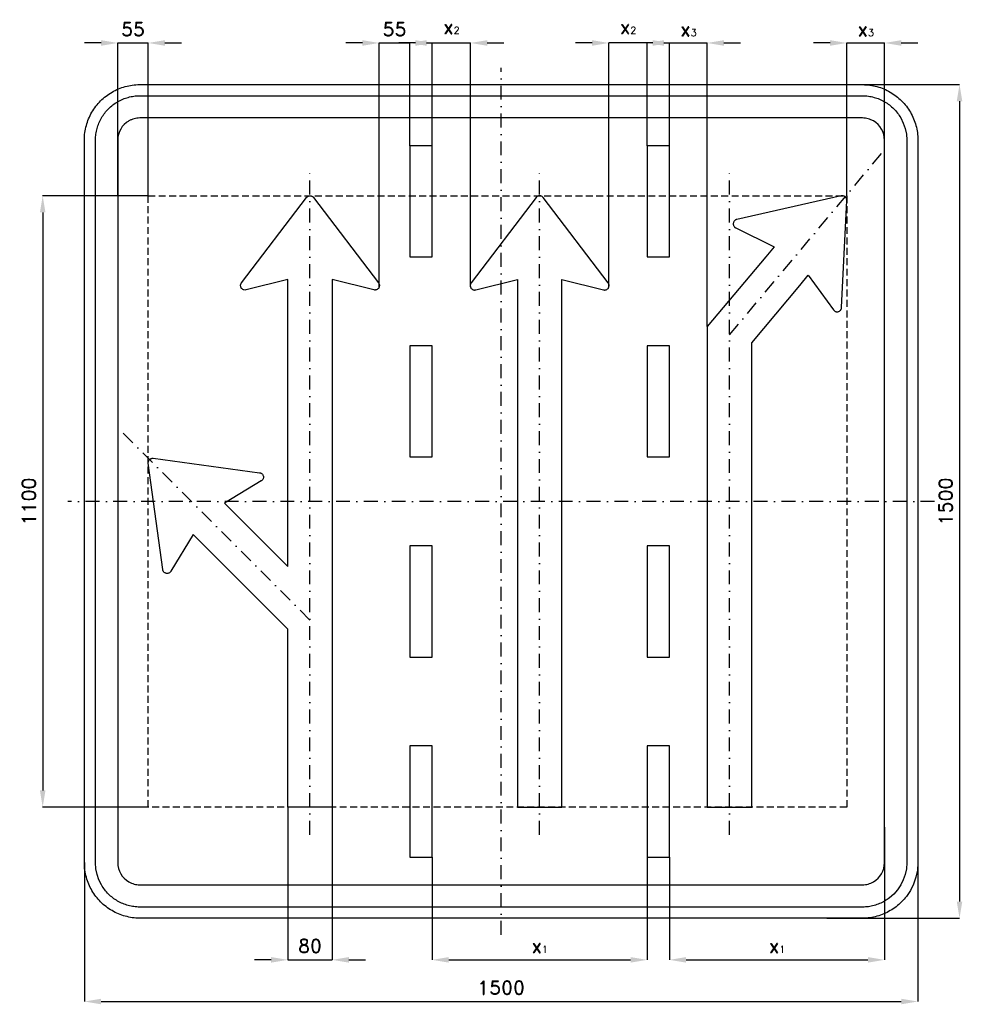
# Model space of a CAD drawing. Header units: millimetres. Extents: x -866 to 830, y -905 to 867.
import ezdxf

# ---------------------------------------------------------------- set-up
doc = ezdxf.new("R2010")
doc.units = ezdxf.units.MM
doc.header["$LTSCALE"] = 5
doc.linetypes.add('ČERCHOVANÁX2', pattern=[2, 1, -0.5, 0, -0.5])
doc.linetypes.add('ČÁRKOVANÁX2', pattern=[1.5, 1, -0.5])
doc.layers.add('Kóty', color=2, linetype='Continuous')
doc.layers.add('Značka', color=7, linetype='Continuous')
doc.styles.get("Standard").update_dxf_attribs({"font": 'romand.shx', "height": 25})
doc.dimstyles.get("Standard").update_dxf_attribs({"dimtxt": 25, "dimasz": 30, "dimexe": 0.18, "dimexo": 0.0625, "dimgap": 12.5, "dimtad": 1, "dimdec": 0, "dimzin": 0, "dimdsep": 46, "dimtxsty": 'Standard', "dimcen": 0.09, "dimadec": 0, "dimazin": 0, "dimtfac": 1, "dimtdec": 0, "dimtofl": 0, "dimtmove": 0, "dimatfit": 3, "dimfxl": 1, "dimtolj": 1, "dimtzin": 0, "dimarcsym": 0})

# ---------------------------------------------------------------- blocks, each defined once
blk = doc.blocks.new('*D0')
at = {"layer": 'Defpoints', "color": 0, "transparency": 16777216}
for p in [(-635, 550.0625), (-825, -550), (-635, -550)]:
    blk.add_point(p, dxfattribs=at)
at = {"layer": 'Kóty', "color": 0, "lineweight": -2, "transparency": 16777216}
for p, q in [((-635.0625, 550.0625), (-825.18, 550.0625)), ((-825, 520.0625), (-825, -520)), ((-635.0625, -550), (-825.18, -550))]:
    blk.add_line(p, q, dxfattribs=at)
at = {"layer": 'Kóty', "color": 0, "transparency": 16777216}
for points in [[(-830, 520.0625), (-820, 520.0625), (-825, 550.0625)], [(-830, -520), (-820, -520), (-825, -550)]]:
    blk.add_solid(points, dxfattribs=at)
at = {"layer": 'Kóty', "color": 0, "transparency": 16777216, "insert": (-850, 0.03125), "char_height": 25, "attachment_point": 5, "rotation": 90}
blk.add_mtext('\\A1;1100', dxfattribs=at)
blk = doc.blocks.new('*D1')
at = {"layer": 'Defpoints', "color": 0, "transparency": 16777216}
for p in [(-750, -650), (750, -650), (750, -900)]:
    blk.add_point(p, dxfattribs=at)
at = {"layer": 'Kóty', "color": 0, "lineweight": -2, "transparency": 16777216}
for p, q in [((-750, -650.0625), (-750, -900.18)), ((750, -650.0625), (750, -900.18)), ((-720, -900), (720, -900))]:
    blk.add_line(p, q, dxfattribs=at)
at = {"layer": 'Kóty', "color": 0, "transparency": 16777216}
for points in [[(-720, -895), (-720, -905), (-750, -900)], [(720, -895), (720, -905), (750, -900)]]:
    blk.add_solid(points, dxfattribs=at)
at = {"layer": 'Kóty', "color": 0, "transparency": 16777216, "insert": (0, -875), "char_height": 25, "attachment_point": 5}
blk.add_mtext('\\A1;1500', dxfattribs=at)
blk = doc.blocks.new('*D2')
at = {"layer": 'Defpoints', "color": 0, "transparency": 16777216}
for p in [(590.2, 750), (586.4, -750), (825, -750)]:
    blk.add_point(p, dxfattribs=at)
at = {"layer": 'Kóty', "color": 0, "lineweight": -2, "transparency": 16777216}
for p, q in [((590.3, 750), (825.2, 750)), ((825, 720), (825, -720)), ((586.4, -750), (825.2, -750))]:
    blk.add_line(p, q, dxfattribs=at)
at = {"layer": 'Kóty', "color": 0, "transparency": 16777216}
for points in [[(820, 720), (830, 720), (825, 750)], [(820, -720), (830, -720), (825, -750)]]:
    blk.add_solid(points, dxfattribs=at)
at = {"layer": 'Kóty', "color": 0, "transparency": 16777216, "insert": (800, 0), "char_height": 25, "attachment_point": 5, "rotation": 90}
blk.add_mtext('\\A1;1500', dxfattribs=at)
blk = doc.blocks.new('*D4')
at = {"layer": 'Defpoints', "color": 0, "transparency": 16777216}
for p in [(-383.948, -550), (-303.948, -550), (-303.948, -825)]:
    blk.add_point(p, dxfattribs=at)
at = {"layer": 'Kóty', "color": 0, "lineweight": -2, "transparency": 16777216}
for p, q in [((-383.948, -550.0625), (-383.948, -825.18)), ((-303.948, -550.0625), (-303.948, -825.18)), ((-413.948, -825), (-443.948, -825)), ((-273.948, -825), (-243.948, -825))]:
    blk.add_line(p, q, dxfattribs=at)
at = {"layer": 'Kóty', "color": 0, "transparency": 16777216}
for points in [[(-413.948, -820), (-413.948, -830), (-383.948, -825)], [(-273.948, -820), (-273.948, -830), (-303.948, -825)]]:
    blk.add_solid(points, dxfattribs=at)
at = {"layer": 'Kóty', "color": 0, "transparency": 16777216, "insert": (-343.948, -800), "char_height": 25, "attachment_point": 5}
blk.add_mtext('\\A1;80', dxfattribs=at)

msp = doc.modelspace()

# ---------------------------------------------------------------- linework, layer by layer
at = {"layer": 'Kóty'}
for p, q in [((-720, 825), (-750, 825)), ((-690, 550.7698), (-690, 825.18)), ((-635, 550.0625), (-635, 825.18)), ((-605, 825), (-575, 825)), ((-249.506, 825), (-279.506, 825)), ((-219.506, 385.8625), (-219.506, 825.18)), ((-154.161, 825), (-184.161, 825)), ((-164.161, 640.0625), (-164.161, 825.18)), ((-134.161, 825), (-55.062, 825)), ((-124.161, 640.0625), (-124.161, 825.18)), ((-55.062, 385.8625), (-55.062, 825.18)), ((-25.062, 825), (4.938, 825)), ((163.821, 825), (133.821, 825)), ((193.821, 385.8625), (193.821, 825.18)), ((272.92, 825), (193.821, 825)), ((262.92, 640.0625), (262.92, 825.18)), ((292.92, 825), (370.93, 825)), ((302.92, 640.0625), (302.92, 825.18)), ((370.93, 314.6225), (370.93, 825.18)), ((400.93, 825), (430.93, 825)), ((591.99, 825), (561.99, 825)), ((621.99, 550.0625), (621.99, 825.18)), ((690, 550.0625), (690, 825.18)), ((720, 825), (750, 825)), ((690, -586.4053), (690, -825.18)), ((-124.161, -640.0625), (-124.161, -825.18)), ((262.92, -640.0625), (262.92, -825.18)), ((302.92, -640.0625), (302.92, -825.18)), ((-94.161, -825), (232.92, -825)), ((332.92, -825), (660, -825))]:
    msp.add_line(p, q, dxfattribs=at)
for points in [[(-690, 825), (-635, 825)], [(-219.506, 825), (-164.161, 825)], [(621.99, 825), (690, 825)], [(-383.948, -825), (-303.948, -825)]]:
    msp.add_lwpolyline(points, dxfattribs=at)
for points in [[(-720, 830), (-720, 820), (-690, 825)], [(-605, 830), (-605, 820), (-635, 825)], [(-249.506, 830), (-249.506, 820), (-219.506, 825)], [(-134.161, 830), (-134.161, 820), (-164.161, 825)], [(-154.161, 830), (-154.161, 820), (-124.161, 825)], [(-25.062, 830), (-25.062, 820), (-55.062, 825)], [(163.821, 830), (163.821, 820), (193.821, 825)], [(292.92, 830), (292.92, 820), (262.92, 825)], [(272.92, 830), (272.92, 820), (302.92, 825)], [(400.93, 830), (400.93, 820), (370.93, 825)], [(591.99, 830), (591.99, 820), (621.99, 825)], [(720, 830), (720, 820), (690, 825)], [(-94.161, -820), (-94.161, -830), (-124.161, -825)], [(232.92, -820), (232.92, -830), (262.92, -825)], [(332.92, -820), (332.92, -830), (302.92, -825)], [(660, -820), (660, -830), (690, -825)]]:
    msp.add_solid(points, dxfattribs=at)
at = {"layer": 'Značka', "color": 6, "linetype": 'ČERCHOVANÁX2', "ltscale": 5}
for points in [[(0, -780), (0, 780)], [(410.93, 299.9966), (690, 632.5793)], [(-343.948, -600), (-343.948, 600)], [(69.379, -600), (69.379, 600)], [(410.93, -600), (410.93, 600)], [(-343.948, -213.4315), (-688.947, 131.5675)], [(780, 0), (-780, 0)]]:
    msp.add_lwpolyline(points, dxfattribs=at)
at = {"layer": 'Značka', "color": 5}
for points in [[(-650, -750), (-650.39, -749.9988), (-650.79, -749.9969, -0.032183), (-663.7, -749.0925, -0.0354395), (-676.39, -746.4557, -0.036257), (-688.66, -742.3068, -0.0344302), (-700.23, -736.4713, -0.0337135), (-711, -729.2849, -0.034097), (-720.71, -720.7107, -0.0342145), (-729.29, -711.0064, -0.0342268), (-736.47, -700.2266, -0.0340428), (-742.27, -688.6512, -0.0334252), (-746.46, -676.3873, -0.0341747), (-749.14, -663.6918, -0.0367361), (-750, -650.785), (-750, -650.393), (-750, -650), (-750, 650), (-750, 650.39), (-750, 650.79, -0.0321975), (-749.09, 663.7, -0.0354674), (-746.46, 676.39, -0.0363203), (-742.31, 688.66, -0.0344709), (-736.47, 700.23, -0.0337211), (-729.29, 711, -0.0340992), (-720.71, 720.71, -0.0342018), (-711.01, 729.29, -0.0342246), (-700.23, 736.47, -0.0340515), (-688.65, 742.27, -0.0334153), (-676.39, 746.46, -0.0341236), (-663.69, 749.14, -0.0367442), (-650.79, 750), (-650.39, 750), (-650, 750), (650, 750), (650.39, 750), (650.79, 750, -0.0321821), (663.7, 749.09, -0.0354474), (676.39, 746.46, -0.0362719), (688.66, 742.31, -0.0344334), (700.23, 736.47, -0.0337229), (711, 729.28, -0.0340912), (720.71, 720.71, -0.0342207), (729.29, 711.01, -0.0342246), (736.47, 700.23, -0.0340384), (742.27, 688.65, -0.0334249), (746.46, 676.39, -0.034173), (749.14, 663.69, -0.0367364), (750, 650.79), (750, 650.39), (750, 650), (750, -650), (750, -650.393), (750, -650.785), (749.09, -663.6978), (746.46, -676.3873), (742.31, -688.6591), (736.47, -700.2266), (729.28, -711.0042, -0.0341063), (720.71, -720.7107, -0.0342027), (711.01, -729.2931, -0.034227), (700.23, -736.4713, -0.0340442), (688.65, -742.2651, -0.0334113), (676.39, -746.4557, -0.0341218), (663.69, -749.1355, -0.0367434), (650.79, -749.9969), (650.39, -749.9989), (650, -750), (-650, -750)], [(-650, -730), (-650.31, -729.9991), (-650.63, -729.9975, -0.0321839), (-660.96, -729.274, -0.035448), (-671.11, -727.1646, -0.0362817), (-680.93, -723.8454, -0.0344216), (-690.18, -719.1771, -0.0337453), (-698.8, -713.4279, -0.0341022), (-706.57, -706.5685, -0.034186), (-713.43, -698.8051, -0.0342028), (-719.18, -690.1812), (-723.81, -680.921), (-727.16, -671.1098), (-729.31, -660.9534), (-730, -650.628), (-730, -650.314), (-730, -650), (-730, 650), (-730, 650.31), (-730, 650.63, -0.0321794), (-729.27, 660.96, -0.0354889), (-727.16, 671.11, -0.0362814), (-723.85, 680.93, -0.0344198), (-719.18, 690.18, -0.033728), (-713.43, 698.8, -0.0340731), (-706.57, 706.57, -0.0342387), (-698.81, 713.43, -0.0341991), (-690.18, 719.18, -0.0340344), (-680.92, 723.81, -0.0334143), (-671.11, 727.16, -0.0341236), (-660.95, 729.31, -0.0367402), (-650.63, 730), (-650.31, 730), (-650, 730), (650, 730), (650.31, 730), (650.63, 730, -0.032183), (660.96, 729.27, -0.0354467), (671.11, 727.16, -0.0362744), (680.93, 723.85, -0.0344144), (690.18, 719.18, -0.033745), (698.8, 713.43, -0.0340968), (706.57, 706.57, -0.0341871), (713.43, 698.81, -0.0342063), (719.18, 690.18), (723.81, 680.92), (727.16, 671.11), (729.31, 660.95), (730, 650.63), (730, 650.31), (730, 650), (730, -650), (730, -650.314), (730, -650.628), (729.27, -660.9582), (727.16, -671.1098), (723.85, -680.9273), (719.18, -690.1812), (713.43, -698.8034), (706.57, -706.5685), (698.81, -713.4345, -0.0342057), (690.18, -719.1771, -0.0340314), (680.92, -723.8121, -0.0334215), (671.11, -727.1646, -0.0341218), (660.95, -729.3084, -0.0367439), (650.63, -729.9975), (650.31, -729.9991), (650, -730), (-650, -730)], [(-650, -690), (650, -690), (650.16, -689.9995), (650.31, -689.9988, 0.0321848), (655.48, -689.637, 0.0354594), (660.55, -688.5823, 0.0362767), (665.46, -686.9227), (670.09, -684.5885), (674.4, -681.714), (678.28, -678.2843), (681.72, -674.4026), (684.59, -670.0906), (686.91, -665.4605), (688.58, -660.5549), (689.65, -655.4767), (690, -650.314), (690, -650.157), (690, -650), (690, 650), (690, 650.16), (690, 650.31), (689.64, 655.48), (688.58, 660.55), (686.92, 665.46), (684.59, 670.09), (681.71, 674.4), (678.28, 678.28), (674.4, 681.72), (670.09, 684.59), (665.46, 686.91, 0.0334086), (660.55, 688.58, 0.0341855), (655.48, 689.65, 0.0367465), (650.31, 690), (650.16, 690), (650, 690), (-650, 690), (-650.16, 690), (-650.31, 690, 0.0321848), (-655.48, 689.64, 0.0354579), (-660.55, 688.58, 0.0362712), (-665.46, 686.92, 0.0343823), (-670.09, 684.59, 0.0336505), (-674.4, 681.71), (-678.28, 678.28), (-681.72, 674.4), (-684.59, 670.09), (-686.91, 665.46), (-688.58, 660.55), (-689.65, 655.48), (-690, 650.31), (-690, 650.16), (-690, 650), (-690, -650), (-690, -650.157), (-690, -650.314), (-689.64, -655.4791), (-688.58, -660.5549), (-686.92, -665.4636), (-684.59, -670.0906), (-681.71, -674.4017), (-678.28, -678.2843), (-674.4, -681.7172), (-670.09, -684.5885), (-665.46, -686.9061, 0.0334044), (-660.55, -688.5823, 0.0341611), (-655.48, -689.6542, 0.0367494), (-650.31, -689.9988), (-650.16, -689.9996), (-650, -690)], [(-383.948, -230), (-537.353, -76.595), (-554.323, -59.625), (-594.216, -125.748), (-594.431, -126.078), (-594.656, -126.402, -0.0524896), (-595.708, -127.569, -0.0526928), (-596.986, -128.497, -0.0655317), (-598.783, -129.298, -0.0654134), (-600.727, -129.608, -0.0652856), (-602.69, -129.462, -0.0651527), (-604.548, -128.818, -0.0648621), (-606.205, -127.759, -0.0636732), (-607.541, -126.313, -0.0526957), (-608.354, -124.956, -0.0574508), (-608.849, -123.466), (-608.927, -123.079), (-608.993, -122.691), (-634.935, 68.553), (-634.972, 68.919), (-635, 69.286, -0.0490635), (-634.937, 70.752, -0.0491289), (-634.588, 72.185, -0.0611217), (-633.816, 73.853, -0.0613627), (-632.664, 75.285, -0.061024), (-631.231, 76.433, -0.0594549), (-629.564, 77.208, -0.0491703), (-628.13, 77.564, -0.0536547), (-626.665, 77.621), (-626.298, 77.593), (-625.932, 77.555), (-434.688, 51.614), (-434.3, 51.547), (-433.914, 51.47, -0.0525266), (-432.425, 50.967, -0.052661), (-431.066, 50.162, -0.0654728), (-429.618, 48.83, -0.0654514), (-428.562, 47.169, -0.0653114), (-427.917, 45.309, -0.0651996), (-427.771, 43.347, -0.0648371), (-428.086, 41.407, -0.0636586), (-428.882, 39.607, -0.0526761), (-429.806, 38.321, -0.0574592), (-430.977, 37.276), (-431.301, 37.051), (-431.631, 36.836), (-497.755, -3.056), (-480.784, -20.027), (-383.948, -116.863), (-383.948, 375.21), (-383.948, 399.21), (-458.913, 380.66), (-459.298, 380.58), (-459.686, 380.51), (-461.255, 380.43), (-462.815, 380.68, -0.0654635), (-464.652, 381.38, -0.0654094), (-466.246, 382.54, -0.0653602), (-467.531, 384.03, -0.0652249), (-468.389, 385.8, -0.0648331), (-468.812, 387.72, -0.0636455), (-468.735, 389.68, -0.0526858), (-468.35, 391.22, -0.0574868), (-467.646, 392.62), (-467.428, 392.95), (-467.2, 393.27), (-350.314, 546.85), (-350.081, 547.13), (-349.842, 547.41, -0.0490058), (-348.76, 548.4), (-347.5, 549.17, -0.0611155), (-345.775, 549.8, -0.0614091), (-343.948, 550, -0.0610298), (-342.123, 549.8, -0.0594668), (-340.396, 549.17), (-339.13, 548.41, -0.0535973), (-338.054, 547.41), (-337.814, 547.13), (-337.582, 546.85), (-220.696, 393.27), (-220.469, 392.95), (-220.25, 392.62, -0.0525682), (-219.553, 391.21, -0.0526749), (-219.161, 389.68, -0.0655322), (-219.079, 387.72, -0.0654033), (-219.506, 385.8, -0.0653611), (-220.366, 384.03, -0.0652297), (-221.65, 382.54, -0.0648329), (-223.244, 381.39, -0.0636896), (-225.081, 380.68, -0.0527012), (-226.642, 380.42, -0.0574497), (-228.21, 380.51), (-228.598, 380.58), (-228.983, 380.66), (-303.948, 399.21), (-303.948, 375.21), (-303.948, -550), (-383.948, -550), (-383.948, -230)], [(29.379, -550), (109.379, -550), (109.379, 375.21), (109.379, 399.21), (184.344, 380.66), (184.73, 380.58), (185.117, 380.51, 0.0526137), (186.686, 380.43, 0.0527371), (188.246, 380.68, 0.06547), (190.083, 381.38, 0.0654275), (191.677, 382.54, 0.0653353), (192.962, 384.03, 0.0652258), (193.821, 385.8, 0.0648481), (194.243, 387.72, 0.0636455), (194.166, 389.68, 0.0527232), (193.781, 391.22, 0.0574868), (193.077, 392.62), (192.859, 392.95), (192.631, 393.27), (75.745, 546.85), (75.513, 547.13), (75.273, 547.41, 0.0490074), (74.192, 548.4, 0.0491298), (72.932, 549.17, 0.061127), (71.206, 549.8, 0.0614083), (69.379, 550, 0.0610277), (67.554, 549.8, 0.0594555), (65.827, 549.17, 0.0491668), (64.562, 548.41, 0.0536106), (63.486, 547.41), (63.245, 547.13), (63.013, 546.85), (-53.873, 393.27), (-54.1, 392.95), (-54.319, 392.62, 0.0524986), (-55.016, 391.21, 0.0526749), (-55.408, 389.68, 0.0655013), (-55.49, 387.72, 0.0654639), (-55.062, 385.8, 0.0653341), (-54.203, 384.03, 0.0652049), (-52.919, 382.54, 0.0648692), (-51.325, 381.39, 0.0637027), (-49.488, 380.68, 0.0526887), (-47.926, 380.42, 0.0574497), (-46.359, 380.51), (-45.971, 380.58), (-45.585, 380.66), (29.379, 399.21), (29.379, 375.21), (29.379, -550)], [(537.43, 388.52), (552.85, 406.9), (598.36, 344.51), (598.6, 344.2), (598.85, 343.9, 0.0524946), (600, 342.83, 0.0525216), (601.36, 342.01, 0.0655742), (603.22, 341.37, 0.0654372), (605.18, 341.23, 0.0653533), (607.12, 341.55, 0.0651647), (608.92, 342.35, 0.0648454), (610.47, 343.55, 0.0636025), (611.68, 345.11, 0.0526583), (612.37, 346.53, 0.0574389), (612.73, 348.06), (612.78, 348.45), (612.81, 348.84), (621.99, 541.62), (621.99, 541.99), (621.99, 542.36, 0.04895), (621.8, 543.81, 0.0490725), (621.32, 545.21, 0.0610727), (620.41, 546.8, 0.0613632), (619.14, 548.13, 0.061072), (617.61, 549.15, 0.0595763), (615.88, 549.77, 0.0491741), (614.42, 550, 0.0537584), (612.96, 549.93, 0.0104173), (612.59, 549.87, 0.00370855), (612.23, 549.8), (423.98, 507.29), (423.6, 507.19), (423.22, 507.08, 0.0525922), (421.78, 506.45, 0.0526137), (420.5, 505.53, 0.0654491), (419.17, 504.08, 0.0653816), (418.26, 502.33, 0.0653165), (417.78, 500.42, 0.0651706), (417.81, 498.46, 0.064888), (418.29, 496.55, 0.0636133), (419.24, 494.83, 0.0526296), (420.27, 493.63, 0.0575482), (421.53, 492.69), (421.87, 492.49), (422.22, 492.31), (491.57, 458.33), (476.14, 439.94), (370.93, 314.56), (370.93, -550), (450.93, -550), (450.93, 285.44), (537.43, 388.52)]]:
    msp.add_lwpolyline(points, format="xyb", dxfattribs=at)
for points in [[(-164.161, 640), (-164.161, 440), (-124.161, 440), (-124.161, 640), (-164.161, 640)], [(262.92, 640), (262.92, 440), (302.92, 440), (302.92, 640), (262.92, 640)], [(-164.161, 280), (-164.161, 80), (-124.161, 80), (-124.161, 280), (-164.161, 280)], [(262.92, 280), (262.92, 80), (302.92, 80), (302.92, 280), (262.92, 280)], [(-164.161, -80), (-164.161, -280), (-124.161, -280), (-124.161, -80), (-164.161, -80)], [(262.92, -80), (262.92, -280), (302.92, -280), (302.92, -80), (262.92, -80)], [(-164.161, -440), (-164.161, -640), (-124.161, -640), (-124.161, -440), (-164.161, -440)], [(262.92, -440), (262.92, -640), (302.92, -640), (302.92, -440), (262.92, -440)]]:
    msp.add_lwpolyline(points, dxfattribs=at)
at = {"layer": 'Značka', "color": 6, "linetype": 'ČÁRKOVANÁX2', "ltscale": 2.5}
msp.add_lwpolyline([(-635, -550), (-635, 550), (621.99, 550), (621.99, -550), (-635, -550)], dxfattribs=at)

# ---------------------------------------------------------------- texts
at = {"layer": 'Kóty', "char_height": 25, "attachment_point": 5}
for s, insert in [('55', (-662.5, 850)), ('55', (-191.8335, 850)), ('x{\\H0.5x;2}', (-89.6115, 854.1667)), ('x{\\H0.5x;2}', (228.3705, 854.1667)), ('x{\\H0.5x;3}', (336.925, 850)), ('x{\\H0.5x;3}', (655.995, 850)), ('x{\\H0.5x;1}', (69.3795, -800)), ('x{\\H0.5x;1}', (496.46, -800))]:
    msp.add_mtext(s, dxfattribs=dict(at, insert=insert))

# ---------------------------------------------------------------- dimensions: what is measured, and where the dimension line sits
at = {"layer": 'Kóty'}
for base, p1, p2, picture, middle in [((825, -750), (590.2037, 750), (586.3745, -750), '*D2', (800, 0)), ((-825, -550), (-635, 550.0625), (-635, -550), '*D0', (-850, 0.0312))]:
    dim = msp.add_linear_dim(base=base, p1=p1, p2=p2, angle=90, dimstyle='Standard', dxfattribs=at)
    dim.commit()
    dim.dimension.update_dxf_attribs({"geometry": picture, "text_midpoint": middle})
dim = msp.add_linear_dim(base=(-303.948, -825), p1=(-383.948, -550), p2=(-303.948, -550), dimstyle='Standard', dxfattribs=at)
dim.commit()
dim.dimension.update_dxf_attribs({"geometry": '*D4', "text_midpoint": (-343.948, -800)})
dim = msp.add_linear_dim(base=(750, -900), p1=(-750, -650), p2=(750, -650), text='1500', dimstyle='Standard', dxfattribs=at)
dim.commit()
dim.dimension.update_dxf_attribs({"geometry": '*D1', "text_midpoint": (0, -875)})

doc.saveas('drawing.dxf')
